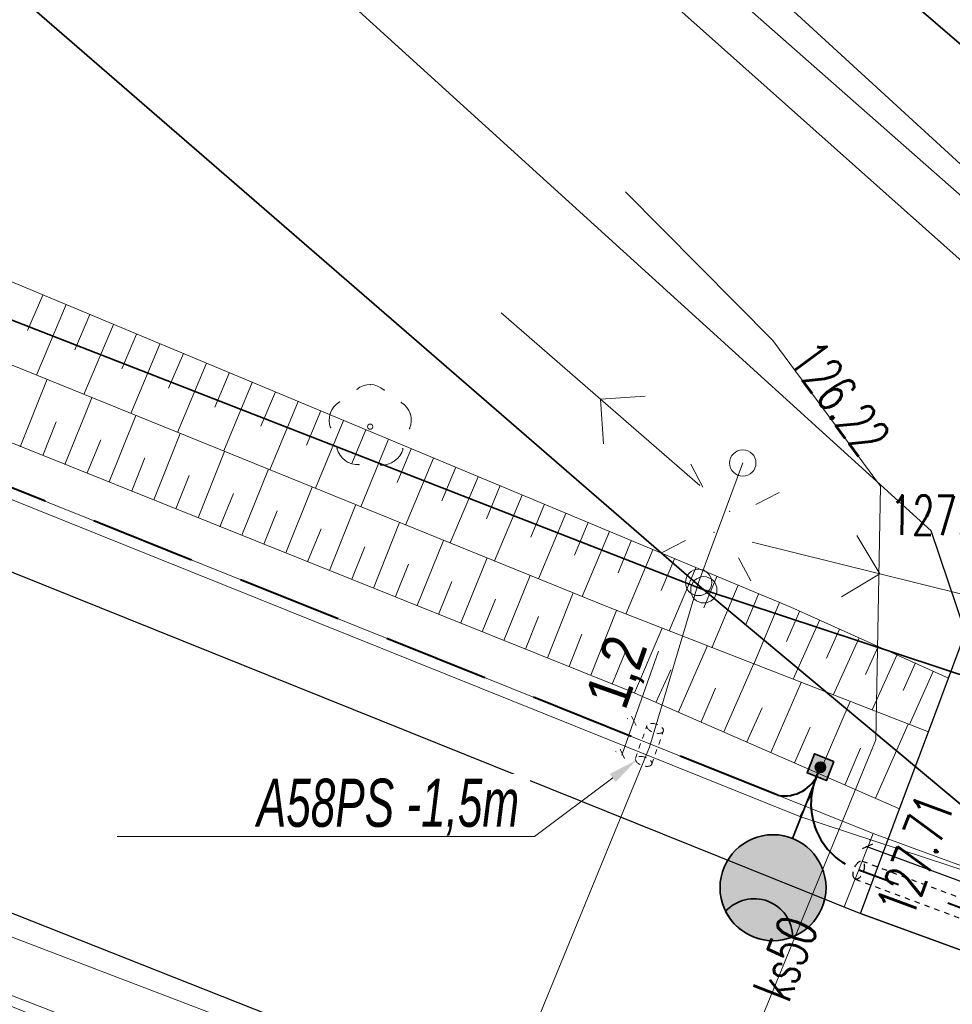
# Model space of a CAD drawing. Header units: metres. Extents: x 0 to 6497944, y 0 to 5963356.
# Tile 104 of 197: x 6497103 to 6497121, y 5963072 to 5963090. Entities that reach past the tile are written whole.
import ezdxf
from ezdxf import colors
from ezdxf.entities.mleader import LeaderData, LeaderLine
from ezdxf.math import Vec2, Vec3

# ---------------------------------------------------------------- set-up
doc = ezdxf.new("R2010")
doc.units = ezdxf.units.M
doc.header["$MEASUREMENT"] = 0
for name, pattern in [('DASHED', [19.05, 12.7, -6.35]), ('HIDDEN', [0.375, 0.25, -0.125]), ('L_0_04', [1.5, 1, -0.5])]:
    doc.linetypes.add(name, pattern=pattern)
doc.layers.get('0').update_dxf_attribs({"color": 8, "linetype": 'CONTINUOUS', "lineweight": 13})
doc.layers.get('DEFPOINTS').update_dxf_attribs({"linetype": 'CONTINUOUS', "lineweight": 0, "true_color": 0xffffff})
for name, color, linetype, lineweight in [('000_INNE__NIEZYDENTYFIKOWANE_', 8, 'CONTINUOUS', 13), ('217_GRANICA_KONTURU_KLASYFIKCYJNEGO', 8, 'CONTINUOUS', 13), ('218_GRANICA_UzYTKU', 8, 'CONTINUOUS', 13), ('219_LINIA_GRANICY', 3, 'CONTINUOUS', 35), ('312_BUDYNEK__POWIERZCHNIA_', 8, 'CONTINUOUS', 30), ('drzewo_lisciaste__punkt_', 8, 'CONTINUOUS', 13), ('E_proj_opisy_ośw.', 7, 'CONTINUOUS', 13), ('E_proj_osłona r.', 140, 'L_0_04', 30), ('E_proj_osłona r. dz._obw. 200', 204, 'L_0_04', 20), ('E_proj_osłona r. dz._opis_obw. 100', 204, 'CONTINUOUS', 9), ('E_proj_ośw_latarnia', 1, 'CONTINUOUS', 35), ('E_proj_ośw_linia_obw. 200', 1, 'L_0_04', 40), ('JEZDNIA__POWIERZCHNIA_', 8, 'CONTINUOUS', 25), ('KIERUNEK_LINI_NAPOWIETRZNEJ', 1, 'CONTINUOUS', 13), ('latarnia_na_slupie_lub_maszcie__punkt_', 1, 'CONTINUOUS', 13), ('PRZEWoD_ELEKTROENERGETYCZNY__LINIA_', 1, 'CONTINUOUS', 13), ('PRZEWoD_KANALIZACYJNY__LINIA_', 36, 'CONTINUOUS', 13), ('PRZEWoD_KANALIZACYJNY__LINIA__ATR1', 36, 'CONTINUOUS', 13), ('PRZEWoD_TELEKOMUNIKACYJNY__LINIA_', 30, 'CONTINUOUS', 13), ('PUNKT_O_OKREsLONEJ_WYSOKOsCI__SIEc_KANALIZACYJNA__ATR2', 36, 'CONTINUOUS', 13), ('PUNKT_WYSOKOsCIOWY_NATURALNY_ATR2', 8, 'CONTINUOUS', 13), ('PUNKT_WYSOKOsCIOWY_SZTUCZNY_ATR2', 8, 'CONTINUOUS', 13), ('RURA_OCHRONNA___PRZEWoD_ELEKTROENERGETYCZNY__LINIA_', 1, 'CONTINUOUS', 13), ('SKARPA_NIEUMOCNIONA__POWIERZCHNIA_', 8, 'CONTINUOUS', 13), ('SlUP_laCZONY__LINIA_', 1, 'CONTINUOUS', 13), ('slup_laczony__linia____symbol', 1, 'CONTINUOUS', 13)]:
    doc.layers.add(name, color=color, linetype=linetype, lineweight=lineweight)
doc.layers.add('E_pomocnicza', color=3, linetype='CONTINUOUS', lineweight=13, plot=False)
doc.styles.add('Annotative', font='simplex.shx')
doc.styles.add('Narrow', font='ARIALN.TTF', dxfattribs={"height": 2})
doc.styles.get("Standard").update_dxf_attribs({"font": 'simplex.shx'})
doc.dimstyles.new('wymiary', dxfattribs={"dimtxt": 0.65, "dimasz": 0.25, "dimexe": 0.25, "dimexo": 1, "dimgap": 0.1, "dimtad": 1, "dimzin": 1, "dimtxsty": 'Annotative', "dimblk": 'OBLIQUE', "dimcen": 0.0025, "dimdle": 0.05, "dimadec": 0, "dimazin": 0, "dimtfac": 1, "dimtmove": 0, "dimatfit": 3, "dimldrblk": 'NONE', "dimfxl": 1, "dimarcsym": 0})

# ---------------------------------------------------------------- blocks, each defined once
blk = doc.blocks.new('PNN')
at = {"color": 0, "linetype": 'Continuous', "lineweight": 18, "flags": 128}
for points in [[(5.3, -1.2), (6.5, 0), (5.3, 1.2)], [(1.5, 0), (11.5, 0)]]:
    blk.add_lwpolyline(points, dxfattribs=at)
blk = doc.blocks.new('GRT')
at = {"color": 0, "linetype": 'Continuous', "lineweight": 18}
blk.add_circle((0, 0), 0.5, dxfattribs=at)
blk = doc.blocks.new('A$C5E955987')
at = {"layer": 'E_proj_ośw_latarnia', "true_color": 0xffffff}
h = blk.add_hatch(color=7, dxfattribs=at)
h.dxf.hatch_style = 1
h.paths.add_polyline_path([(3.223, 1.824, 1), (3.408, 1.892, 1)], flags=0)
h.paths.add_polyline_path([(3.2, 1.606), (3.567, 1.742), (3.431, 2.111), (3.064, 1.976)])
h.paths.add_polyline_path([(3.223, 1.824, -1), (3.408, 1.892, -1)], flags=16)
h.paths.add_polyline_path([(0.071, 1.38, -0.683546), (0.557, 0.106, 0.679532), (1.952, 1.355, 0.687575)])
h = blk.add_hatch(color=7, dxfattribs=at)
h.dxf.hatch_style = 1
h.paths.add_polyline_path([(3.223, 1.824, 1), (3.408, 1.892, 1)])
at = {"layer": 'E_proj_ośw_latarnia'}
blk.add_hatch(color=256, dxfattribs=at).paths.add_polyline_path([(0.071, 1.38, 0.389707), (0.557, 0.106), (0.557, 0.106, 0.683546)])
blk.add_lwpolyline([(3.567, 1.742), (3.2, 1.606), (3.064, 1.976), (3.431, 2.111)], close=True, dxfattribs=at)
at = {"layer": 'E_proj_ośw_latarnia', "flags": 128}
blk.add_lwpolyline([(3.132, 1.791), (1.952, 1.355)], dxfattribs=at)
at = {"layer": 'E_proj_ośw_latarnia'}
blk.add_lwpolyline([(0.071, 1.38, 0.389707), (0.557, 0.106), (0.557, 0.106, 0.683546)], format="xyb", close=True, dxfattribs=at)
for centre, radius in [((1.007, 1.007), 1.007), ((3.315, 1.858), 0.0984)]:
    blk.add_circle(centre, radius, dxfattribs=at)
blk = doc.blocks.new('_Oblique')
at = {"color": 0, "linetype": 'ByBlock', "lineweight": -2}
blk.add_line((-0.5, -0.5), (0.5, 0.5), dxfattribs=at)
blk = doc.blocks.new('*D33')
at = {"layer": 'DEFPOINTS', "color": 0, "transparency": 16777216}
for p in [(0, 0), (27.341, -14.339), (26.96, -15.023)]:
    blk.add_point(p, dxfattribs=at)
at = {"layer": 'E_pomocnicza', "color": 0, "lineweight": -2, "transparency": 16777216}
for p, q in [((0.337, 0.708), (27.385, -14.363)), ((0.487, 0.874), (0.503, 0.902)), ((27.447, -14.149), (27.463, -14.12))]:
    blk.add_line(p, q, dxfattribs=at)
at = {"layer": 'E_pomocnicza', "color": 0, "lineweight": -2, "transparency": 16777216, "xscale": 0.25, "yscale": 0.25, "zscale": 0.25}
for p, rotation in [((0.381, 0.684), 150.8726543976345), ((27.341, -14.339), 330.8726543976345)]:
    blk.add_blockref('_Oblique', p, dxfattribs=dict(at, rotation=rotation))
at = {"layer": 'E_pomocnicza', "color": 0, "linetype": 'Continuous', "lineweight": 0, "transparency": 16777216, "insert": (14.349, -5.952), "char_height": 2, "attachment_point": 5, "rotation": 330.8727, "style": 'Narrow'}
blk.add_mtext('{\\H0.75x;30,9}', dxfattribs=at)
blk = doc.blocks.new('_None')
blk = doc.blocks.new('*D63')
at = {"layer": 'DEFPOINTS', "color": 0, "transparency": 16777216}
for p in [(0, 0), (1.418, 0.259), (1.118, -0.464)]:
    blk.add_point(p, dxfattribs=at)
at = {"layer": 'E_pomocnicza', "color": 0, "lineweight": -2, "transparency": 16777216}
for p, q in [((0.254, 0.742), (1.418, 0.259)), ((0.383, 0.924), (0.396, 0.954)), ((1.501, 0.46), (1.514, 0.49)), ((1.418, 0.259), (3.786, -0.724))]:
    blk.add_line(p, q, dxfattribs=at)
at = {"layer": 'E_pomocnicza', "color": 0, "lineweight": -2, "transparency": 16777216, "xscale": 0.25, "yscale": 0.25, "zscale": 0.25}
for p, rotation in [((0.3, 0.723), 157.4601819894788), ((1.418, 0.259), 337.4601819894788)]:
    blk.add_blockref('_Oblique', p, dxfattribs=dict(at, rotation=rotation))
at = {"layer": 'E_pomocnicza', "color": 0, "linetype": 'Continuous', "lineweight": 0, "transparency": 16777216, "insert": (3.101, 0.645), "char_height": 2, "attachment_point": 5, "rotation": 337.4602, "style": 'Narrow'}
blk.add_mtext('{\\H0.75x;1,2}', dxfattribs=at)
blk = doc.blocks.new('*U32')
at = {"linetype": 'HIDDEN', "ltscale": 0.2}
for p, q in [((0.146, 0.262), (27.106, -14.761)), ((-0.146, -0.262), (26.814, -15.285))]:
    blk.add_line(p, q, dxfattribs=at)
at = {"linetype": 'DASHED', "ltscale": 0.02}
blk.add_ellipse((0, 0), major_axis=(-0.146, -0.262), ratio=0.5, dxfattribs=at)
at = {"layer": 'E_pomocnicza', "color": 4, "lineweight": 0}
dim = blk.add_aligned_dim(p1=(0, 0), p2=(26.96, -15.023), distance=0.783, text='{\\H0.75x;<>}', dimstyle='wymiary', override={"dimtxt": 1.3, "dimtad": 2, "dimdec": 1, "dimlfac": 1, "dimrnd": 0, "dimtxsty": 'Narrow'}, dxfattribs=at)
dim.commit()
dim.dimension.update_dxf_attribs({"geometry": '*D33', "text_midpoint": (14.349, -5.952)})
blk = doc.blocks.new('*U62')
at = {"linetype": 'HIDDEN', "ltscale": 0.2}
for p, q in [((0.115, 0.277), (1.233, -0.187)), ((-0.115, -0.277), (1.003, -0.741))]:
    blk.add_line(p, q, dxfattribs=at)
at = {"linetype": 'DASHED', "ltscale": 0.02}
for centre in [(0, 0), (1.118, -0.464)]:
    blk.add_ellipse(centre, major_axis=(-0.115, -0.277), ratio=0.5, dxfattribs=at)
at = {"layer": 'E_pomocnicza', "color": 4, "lineweight": 0}
dim = blk.add_aligned_dim(p1=(0, 0), p2=(1.118, -0.464), distance=0.783, text='{\\H0.75x;<>}', dimstyle='wymiary', override={"dimtxt": 1.3, "dimtad": 2, "dimdec": 1, "dimlfac": 1, "dimrnd": 0, "dimtxsty": 'Narrow'}, dxfattribs=at)
dim.commit()
dim.dimension.update_dxf_attribs({"geometry": '*D63', "text_midpoint": (3.101, 0.645)})

msp = doc.modelspace()

# ---------------------------------------------------------------- linework, layer by layer
at = {"layer": '000_INNE__NIEZYDENTYFIKOWANE_', "flags": 128}
for points in [[(6497103.65, 5963085.21), (6497103.36, 5963084.54)], [(6497104.09, 5963085.03), (6497103.53, 5963083.69)], [(6497104.54, 5963084.84), (6497104.26, 5963084.17)], [(6497104.99, 5963084.65), (6497104.43, 5963083.32)], [(6497105.43, 5963084.47), (6497105.15, 5963083.81)], [(6497105.87, 5963084.28), (6497105.32, 5963082.96)], [(6497106.32, 5963084.1), (6497106.04, 5963083.44)], [(6497106.76, 5963083.92), (6497106.21, 5963082.6)], [(6497107.19, 5963083.73), (6497106.92, 5963083.08)], [(6497103.22, 5963082.33), (6497103.73, 5963083.61)], [(6497107.63, 5963083.55), (6497107.09, 5963082.25)], [(6497108.07, 5963083.37), (6497107.79, 5963082.72)], [(6497104.07, 5963081.99), (6497104.58, 5963083.26)], [(6497108.5, 5963083.19), (6497107.96, 5963081.89)], [(6497108.93, 5963083.01), (6497108.66, 5963082.36)], [(6497103.65, 5963082.16), (6497103.9, 5963082.8)], [(6497104.91, 5963081.66), (6497105.42, 5963082.92)], [(6497109.36, 5963082.83), (6497108.83, 5963081.54)], [(6497109.79, 5963082.65), (6497109.52, 5963082.01)], [(6497104.49, 5963081.83), (6497104.75, 5963082.46)], [(6497105.76, 5963081.32), (6497106.26, 5963082.58)], [(6497110.22, 5963082.47), (6497109.69, 5963081.19)], [(6497106.6, 5963080.98), (6497107.1, 5963082.24)], [(6497110.65, 5963082.29), (6497110.38, 5963081.65)], [(6497105.34, 5963081.49), (6497105.59, 5963082.12)], [(6497111.07, 5963082.11), (6497110.54, 5963080.84)], [(6497107.43, 5963080.65), (6497107.94, 5963081.9)], [(6497111.5, 5963081.94), (6497111.23, 5963081.3)], [(6497106.18, 5963081.15), (6497106.43, 5963081.78)], [(6497111.92, 5963081.76), (6497111.39, 5963080.5)], [(6497108.27, 5963080.31), (6497108.77, 5963081.56)], [(6497112.34, 5963081.59), (6497112.08, 5963080.96)], [(6497107.01, 5963080.81), (6497107.27, 5963081.44)], [(6497112.76, 5963081.41), (6497112.23, 5963080.16)], [(6497107.85, 5963080.48), (6497108.1, 5963081.11)], [(6497109.1, 5963079.98), (6497109.6, 5963081.23)], [(6497113.18, 5963081.24), (6497112.92, 5963080.61)], [(6497113.59, 5963081.06), (6497113.07, 5963079.82)], [(6497108.68, 5963080.14), (6497108.94, 5963080.77)], [(6497109.93, 5963079.64), (6497110.43, 5963080.89)], [(6497114.01, 5963080.89), (6497113.75, 5963080.27)], [(6497110.76, 5963079.31), (6497111.26, 5963080.55)], [(6497114.42, 5963080.72), (6497113.9, 5963079.48)], [(6497109.52, 5963079.81), (6497109.77, 5963080.43)], [(6497114.83, 5963080.54), (6497114.58, 5963079.93)], [(6497115.24, 5963080.37), (6497114.73, 5963079.15)], [(6497111.59, 5963078.98), (6497112.09, 5963080.22)], [(6497115.65, 5963080.2), (6497115.4, 5963079.6)], [(6497110.35, 5963079.48), (6497110.6, 5963080.1)], [(6497116.06, 5963080.03), (6497115.55, 5963078.83)], [(6497112.41, 5963078.65), (6497112.91, 5963079.88)], [(6497116.46, 5963079.86), (6497116.21, 5963079.27)], [(6497111.17, 5963079.14), (6497111.42, 5963079.77)], [(6497116.86, 5963079.7), (6497116.36, 5963078.51)], [(6497112, 5963078.81), (6497112.25, 5963079.43)], [(6497113.24, 5963078.32), (6497113.73, 5963079.55)], [(6497117.25, 5963079.53), (6497117.01, 5963078.95)], [(6497117.65, 5963079.37), (6497117.16, 5963078.2)], [(6497112.82, 5963078.48), (6497113.07, 5963079.1)], [(6497114.06, 5963077.99), (6497114.55, 5963079.22)], [(6497118.03, 5963079.2), (6497117.78, 5963078.63)], [(6497114.89, 5963077.65), (6497115.42, 5963078.88)], [(6497118.41, 5963079.03), (6497117.91, 5963077.91)], [(6497113.65, 5963078.15), (6497113.89, 5963078.77)], [(6497118.79, 5963078.86), (6497118.54, 5963078.31)], [(6497119.16, 5963078.7), (6497118.67, 5963077.61)], [(6497115.73, 5963077.29), (6497116.28, 5963078.55)], [(6497119.52, 5963078.53), (6497119.28, 5963078)], [(6497114.47, 5963077.82), (6497114.72, 5963078.44)], [(6497119.88, 5963078.37), (6497119.41, 5963077.33)], [(6497116.59, 5963076.91), (6497117.16, 5963078.21)], [(6497120.23, 5963078.22), (6497120, 5963077.7)], [(6497115.3, 5963077.47), (6497115.58, 5963078.09)], [(6497120.57, 5963078.06), (6497120.12, 5963077.05)], [(6497116.16, 5963077.1), (6497116.43, 5963077.74)], [(6497117.48, 5963076.52), (6497118.06, 5963077.85)], [(6497117.03, 5963076.72), (6497117.32, 5963077.37)], [(6497118.4, 5963076.12), (6497118.99, 5963077.49)], [(6497117.93, 5963076.32), (6497118.23, 5963077)], [(6497119.47, 5963075.65), (6497120.09, 5963077.06)], [(6497118.89, 5963075.9), (6497119.19, 5963076.6)]]:
    msp.add_lwpolyline(points, dxfattribs=at)
at = {"layer": '217_GRANICA_KONTURU_KLASYFIKCYJNEGO', "flags": 128}
for points in [[(6497116.21, 5963079.61), (6497063.85, 5963124.99)], [(6497049.44, 5963105.64), (6497116.21, 5963079.61)]]:
    msp.add_lwpolyline(points, dxfattribs=at)
at = {"layer": '218_GRANICA_UzYTKU', "flags": 128}
for points in [[(6497116.21, 5963079.61), (6497063.85, 5963124.99)], [(6497138.19, 5963075.29), (6497089.05, 5963117.49)], [(6497049.44, 5963105.64), (6497116.21, 5963079.61)], [(6497143.77, 5963070.5), (6497116.21, 5963079.61)], [(6497116.21, 5963079.61), (6497134.72, 5963064.15)]]:
    msp.add_lwpolyline(points, dxfattribs=at)
at = {"layer": '219_LINIA_GRANICY', "flags": 128}
for points in [[(6497070.16, 5963133.71), (6497138.19, 5963075.29)], [(6497116.21, 5963079.61), (6497063.85, 5963124.99)], [(6497116.21, 5963079.61), (6497049.44, 5963105.64)], [(6497134.72, 5963064.15), (6497116.21, 5963079.61)], [(6497143.77, 5963070.5), (6497116.21, 5963079.61)]]:
    msp.add_lwpolyline(points, dxfattribs=at)
at = {"layer": '312_BUDYNEK__POWIERZCHNIA_', "flags": 128}
msp.add_lwpolyline([(6497131.75, 5963077.93), (6497102.18, 5963105.02)], dxfattribs=at)
at = {"layer": 'DEFPOINTS', "linetype": 'Continuous'}
for points in [[(6497313.974, 5963063.795), (6497264.99, 5963053.548), (6497264.903, 5963053.964), (6497264.946, 5963053.756), (6497214.968, 5963052.274), (6497215.035, 5963053.295), (6497214.968, 5963052.274), (6497165.514, 5963059.642), (6497165.697, 5963060.518), (6497165.514, 5963059.642), (6497118.031, 5963075.305), (6497118.262, 5963075.735), (6497118.031, 5963075.305), (6497071.639, 5963093.954), (6497071.9, 5963094.537), (6497071.639, 5963093.954), (6497024.971, 5963111.9)], [(6497292.628, 5963058.63), (6497281.118, 5963056.345), (6497266.585, 5963053.942), (6497249.583, 5963052.553), (6497239.69, 5963051.969), (6497230.126, 5963051.72), (6497199.044, 5963053.85), (6497178.292, 5963057.041), (6497162.342, 5963060.811), (6497143.722, 5963066.577), (6497131.977, 5963070.387), (6497119.428, 5963074.981), (6497088.043, 5963087.571), (6497060.045, 5963098.826)], [(6497118.878, 5963073.586), (6497119.428, 5963074.981)]]:
    msp.add_lwpolyline(points, dxfattribs=at)
at = {"layer": 'drzewo_lisciaste__punkt_'}
msp.add_circle((6497109.87, 5963082.71), 0.05, dxfattribs=at)
for centre, radius, start, end in [((6497109.867, 5963083.117), 0.393, 47.4154, 130.1786), ((6497109.496, 5963082.833), 0.406, 121.1756, 201.2734), ((6497110.259, 5963082.83), 0.393, 336.6361, 59.1834), ((6497109.634, 5963082.395), 0.407, 193.6487, 273.986), ((6497110.076, 5963082.418), 0.443, 268.5158, 342.7843)]:
    msp.add_arc(centre, radius, start, end, dxfattribs=at)
for p in [(6497109.62, 5963083.42), (6497109.88, 5963083.51), (6497110.14, 5963083.41), (6497109.29, 5963083.18), (6497110.46, 5963083.17), (6497109.11, 5963082.96), (6497110.63, 5963082.95), (6497109.12, 5963082.69), (6497110.62, 5963082.67), (6497109.24, 5963082.3), (6497110.49, 5963082.29), (6497109.39, 5963082.07), (6497110.33, 5963082.06), (6497109.66, 5963081.99), (6497110.06, 5963081.99)]:
    msp.add_point(p, dxfattribs=at)
at = {"layer": 'E_proj_ośw_linia_obw. 200', "ltscale": 2, "transparency": 33554687}
msp.add_lwpolyline([(6497178.292, 5963057.041), (6497166.158, 5963059.909, -0.454455), (6497165.756, 5963060.719, -0.402721), (6497165.082, 5963060.164), (6497162.342, 5963060.811), (6497150.8, 5963063.343), (6497136.783, 5963067.74), (6497119.153, 5963074.283, -0.458005), (6497118.39, 5963076.146, -0.363483), (6497117.614, 5963075.706), (6497088.043, 5963087.571), (6497072.228, 5963093.928, -0.356557), (6497071.974, 5963094.78, -0.396812), (6497071.239, 5963094.326), (6497060.045, 5963098.826)], format="xyb", dxfattribs=at)
at = {"layer": 'JEZDNIA__POWIERZCHNIA_', "flags": 128}
for points in [[(6497070.71, 5963129.98), (6497108.5, 5963097.09), (6497122.91, 5963084.25), (6497129.28, 5963078.13), (6497131.58, 5963068.94), (6497119.19, 5963073.46), (6497119.93, 5963075.45), (6497120.48, 5963076.91), (6497120.86, 5963077.93), (6497121.18, 5963078.8), (6497120.53, 5963080.73), (6497105.66, 5963094.24), (6497067.87, 5963127)], [(6497048.07, 5963102.09), (6497070.92, 5963092.77), (6497095.6, 5963082.95), (6497119.19, 5963073.46), (6497131.58, 5963068.94), (6497141.08, 5963065.86), (6497145.57, 5963064.4), (6497156.55, 5963061.01), (6497162.05, 5963059.34), (6497178, 5963055.57), (6497193.41, 5963053.28), (6497198.87, 5963052.36), (6497206.8, 5963051.76), (6497226.49, 5963050.49), (6497230.12, 5963050.22), (6497239.75, 5963050.47), (6497249.72, 5963051.06), (6497266.74, 5963052.45), (6497276.78, 5963054.1), (6497286, 5963055.64)], [(6497289.33, 5963050.32), (6497270.38, 5963046.97), (6497250.99, 5963045.15), (6497245.86, 5963044.71), (6497237.57, 5963044.4), (6497215.35, 5963045.11), (6497200.71, 5963045.93), (6497198.88, 5963046.11), (6497193.66, 5963047.24), (6497188.36, 5963047.84), (6497177.41, 5963049.74), (6497166.43, 5963052.2), (6497149.52, 5963057.11), (6497145.48, 5963058.34), (6497137.02, 5963060.88), (6497131.49, 5963062.52), (6497115.75, 5963068.44), (6497092.95, 5963077.46), (6497075.74, 5963084.32), (6497062.13, 5963090.14)]]:
    msp.add_lwpolyline(points, dxfattribs=at)
at = {"layer": 'KIERUNEK_LINI_NAPOWIETRZNEJ'}
for p in [(6497116.7, 5963081.1), (6497116.4, 5963080.7)]:
    msp.add_point(p, dxfattribs=at)
at = {"layer": 'latarnia_na_slupie_lub_maszcie__punkt_', "flags": 128}
for points in [[(6497116.19, 5963081.56), (6497115.96, 5963082)], [(6497117.2, 5963081.23), (6497117.64, 5963081.46)], [(6497115.86, 5963080.55), (6497115.42, 5963080.32)], [(6497116.87, 5963080.22), (6497117.1, 5963079.78)]]:
    msp.add_lwpolyline(points, dxfattribs=at)
at = {"layer": 'PRZEWoD_ELEKTROENERGETYCZNY__LINIA_', "flags": 128}
msp.add_lwpolyline([(6497039.42, 5963095.65), (6497039.62, 5963096.12), (6497041.59, 5963095.34), (6497055.29, 5963089.92), (6497056.14, 5963090.45), (6497063.18, 5963087.69), (6497071.07, 5963084.61), (6497079.47, 5963081.34), (6497088.42, 5963077.68), (6497096.88, 5963074.19), (6497111.72, 5963068.19), (6497115.18, 5963076.62), (6497116.11, 5963079.75)], dxfattribs=at)
at = {"layer": 'PRZEWoD_KANALIZACYJNY__LINIA_', "flags": 128}
msp.add_lwpolyline([(6497115.01, 5963065.87), (6497119.48, 5963076.76), (6497119.57, 5963081.58), (6497117.52, 5963084.35), (6497114.72, 5963087.17)], dxfattribs=at)
at = {"layer": 'PRZEWoD_TELEKOMUNIKACYJNY__LINIA_', "flags": 128}
for points in [[(6496774.9, 5963201.17), (6496800.16, 5963191.52), (6496821.21, 5963183.45), (6496844.18, 5963174.49), (6496883.32, 5963159.12), (6496886.75, 5963159.1), (6496905.28, 5963150.99), (6497034.08, 5963099.85), (6497081.01, 5963081.42), (6497114.42, 5963068.68), (6497140.82, 5963058.78), (6497145.99, 5963055.02), (6497153.66, 5963050.85), (6497172.46, 5963043.32), (6497202.19, 5963037.61), (6497238.33, 5963036.41), (6497238.76, 5963032.02), (6497245.27, 5963032.35), (6497261.71, 5963034.62), (6497300.12, 5963040.13)], [(6497140.82, 5963058.78), (6497139.15, 5963067.83), (6497139.14, 5963071.15), (6497122.55, 5963085.82), (6497097.33, 5963108.03), (6497049.76, 5963146.92), (6497045.83, 5963142.26), (6497034.18, 5963152.11), (6497023.98, 5963161), (6497012.69, 5963171.33)]]:
    msp.add_lwpolyline(points, dxfattribs=at)
at = {"layer": 'RURA_OCHRONNA___PRZEWoD_ELEKTROENERGETYCZNY__LINIA_', "flags": 128}
msp.add_lwpolyline([(6497115.18, 5963076.62), (6497111.72, 5963068.19)], dxfattribs=at)
at = {"layer": 'SKARPA_NIEUMOCNIONA__POWIERZCHNIA_', "flags": 128}
for points in [[(6497049.38, 5963103.55), (6497050.56, 5963105.73), (6497056.77, 5963103.22), (6497072.43, 5963096.61), (6497085.47, 5963091.03), (6497097.24, 5963086.24), (6497114.4, 5963079.28), (6497120.48, 5963076.91), (6497119.93, 5963075.45), (6497114.8, 5963077.69), (6497101.49, 5963083.03), (6497079.8, 5963091.58), (6497062.93, 5963098.18)], [(6497060.84, 5963088.42), (6497072.74, 5963083.61), (6497088.65, 5963077.35), (6497098.77, 5963073.56), (6497112.53, 5963068.23), (6497124.77, 5963063.33), (6497132.37, 5963060.24), (6497143.86, 5963056.87), (6497145.46, 5963056.55), (6497146.95, 5963056.05), (6497154.85, 5963053.74), (6497162.62, 5963051.26)], [(6497114.4, 5963079.28), (6497097.24, 5963086.24)], [(6497102.1, 5963085.86), (6497117.86, 5963079.28)], [(6497120.48, 5963076.91), (6497114.4, 5963079.28)], [(6497117.86, 5963079.28), (6497120.86, 5963077.93)], [(6497120.86, 5963077.93), (6497120.48, 5963076.91)]]:
    msp.add_lwpolyline(points, dxfattribs=at)
at = {"layer": 'SlUP_laCZONY__LINIA_', "flags": 128}
msp.add_lwpolyline([(6497116.95, 5963082.02), (6497116.11, 5963079.75)], dxfattribs=at)
msp.add_lwpolyline([(6497116.95, 5963082.02), (6497116.11, 5963079.75)], dxfattribs=at)
at = {"layer": 'slup_laczony__linia____symbol'}
for centre in [(6497116.95, 5963082.02), (6497116.11, 5963079.75)]:
    msp.add_circle(centre, 0.25, dxfattribs=at)

# ---------------------------------------------------------------- block references
at = {"xscale": 0.5, "yscale": 0.5, "zscale": 0.5}
msp.add_blockref('GRT', (6497116.21, 5963079.61), dxfattribs=at)
at = {"layer": 'E_proj_osłona r.', "xscale": 0.6096, "yscale": 0.6096, "zscale": 0.6096, "rotation": 8.69802367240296}
msp.add_blockref('*U32', (6497119.153, 5963074.283), dxfattribs=at)
at = {"layer": 'E_proj_osłona r. dz._obw. 200', "xscale": 0.54864, "yscale": 0.54864, "zscale": 0.54864, "rotation": 93.20070666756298}
msp.add_blockref('*U62', (6497115.065, 5963076.35), dxfattribs=at)
at = {"layer": 'E_proj_ośw_latarnia', "rotation": 48.26325779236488}
msp.add_blockref('A$C5E955987', (6497117.606, 5963072.528), dxfattribs=at)
at = {"layer": 'KIERUNEK_LINI_NAPOWIETRZNEJ', "xscale": 0.5, "yscale": 0.5, "zscale": 0.5}
for p, rotation in [((6497116.7, 5963081.1), 139), ((6497116.4, 5963080.7), 346)]:
    msp.add_blockref('PNN', p, dxfattribs=dict(at, rotation=rotation))

# ---------------------------------------------------------------- texts
at = {"layer": 'PRZEWoD_KANALIZACYJNY__LINIA__ATR1', "width": 0.66}
msp.add_text('ks50', height=0.75, rotation=68.5, dxfattribs=at).set_placement((6497117.82, 5963071.74))
at = {"layer": 'PUNKT_O_OKREsLONEJ_WYSOKOsCI__SIEc_KANALIZACYJNA__ATR2', "width": 0.66}
msp.add_text('126.22', height=0.75, rotation=306.5, dxfattribs=at).set_placement((6497117.8, 5963083.97))
at = {"layer": 'PUNKT_WYSOKOsCIOWY_NATURALNY_ATR2', "width": 0.66}
msp.add_text('127.9', height=0.75, rotation=359.2, dxfattribs=at).set_placement((6497119.74, 5963080.66))
at = {"layer": 'PUNKT_WYSOKOsCIOWY_SZTUCZNY_ATR2', "width": 0.66}
msp.add_text('127.71', height=0.75, rotation=69.6, dxfattribs=at).set_placement((6497120.17, 5963073.34))

# ---------------------------------------------------------------- next in the draw order: leaders
at = {"layer": 'E_proj_osłona r. dz._opis_obw. 100'}
ml = msp.add_multileader_mtext('Standard', dxfattribs=at)
ml.set_content('\\fArial Narrow|b0|i1|c238|p34;\\W0.8;A58PS -1,5m ', color=256, style='Narrow')
ml.set_leader_properties(color=256, linetype='CONTINUOUS', lineweight=-1)
ml.build(insert=Vec2(0, 0))
ml.multileader.update_dxf_attribs({"has_dogleg": 0, "text_left_attachment_type": 6, "text_right_attachment_type": 6, "dogleg_length": 0.274, "arrow_head_size": 0.572})
ctx = ml.context
ctx.base_point, ctx.char_height, ctx.arrow_head_size, ctx.landing_gap_size, ctx.plane_origin = Vec3(6497107.424, 5963074.922), 0.9144, 0.572, 0.3, Vec3(6497132.673, 5963077.736)
ctx.left_attachment, ctx.right_attachment, ctx.text_align_type = 6, 6, 1
notes = []
notes.append((ctx, [(0, (1, 1, 0), (6497113.269, 5963074.922), (-1, 0), 0.274, [(0, [(6497114.937, 5963076.38)], 0, [])])]))
ctx.mtext.insert, ctx.mtext.alignment, ctx.mtext.line_spacing_factor, ctx.mtext.line_spacing_style = Vec3(6497110.209, 5963076.021), 2, 0.9, 2
ctx.mtext.has_bg_fill, ctx.mtext.bg_color, ctx.mtext.bg_scale_factor, ctx.mtext.bg_transparency, ctx.mtext.use_window_bg_color = 1, -1073741824, 1.1, 0, 1
for ctx, leaders in notes:
    for number, flags, end, landing, length, lines in leaders:
        leader = LeaderData()
        leader.index, (leader.has_last_leader_line, leader.has_dogleg_vector, leader.attachment_direction) = number, flags
        leader.last_leader_point, leader.dogleg_vector, leader.dogleg_length = Vec3(end), Vec3(landing), length
        for number, points, colour, breaks in lines:
            line = LeaderLine()
            line.index, line.vertices, line.color, line.breaks = number, Vec3.list(points), colors.encode_raw_color(colour), breaks
            leader.lines.append(line)
        ctx.leaders.append(leader)

# ---------------------------------------------------------------- next in the draw order: leaders
at = {"layer": 'E_proj_opisy_ośw.', "color": 10}
ml = msp.add_multileader_mtext('Standard', dxfattribs=at)
ml.set_content('\\A1;LT 103', color=10, style='Narrow')
ml.set_leader_properties(color=256)
ml.set_arrow_properties(name='NONE')
ml.build(insert=Vec2(0, 0))
ml.multileader.update_dxf_attribs({"leader_type": 0, "has_dogleg": 0, "has_text_frame": 1, "text_left_attachment_type": 3, "dogleg_length": 0.36, "arrow_head_size": 0, "scale": 0.7})
ctx = ml.context
ctx.base_point, ctx.scale, ctx.char_height, ctx.arrow_head_size, ctx.landing_gap_size, ctx.plane_origin = Vec3(6497355.042, 5963083.031), 0.7, 1.2, 0, 0.42, Vec3(6498205.751, 5962979.538)
ctx.left_attachment = 3
notes = []
notes.append((ctx, [(0, (0, 0, 0), (0, 0), (1, 0), 1, [])]))
ctx.mtext.insert, ctx.mtext.line_spacing_factor, ctx.mtext.flow_direction = Vec3(6497355.462, 5963083.646), 0.266667, 5
ctx.mtext.has_bg_fill, ctx.mtext.bg_color, ctx.mtext.bg_scale_factor, ctx.mtext.bg_transparency, ctx.mtext.use_window_bg_color = 1, -1073741824, 1.5, 0, 1
for ctx, leaders in notes:
    for number, flags, end, landing, length, lines in leaders:
        leader = LeaderData()
        leader.index, (leader.has_last_leader_line, leader.has_dogleg_vector, leader.attachment_direction) = number, flags
        leader.last_leader_point, leader.dogleg_vector, leader.dogleg_length = Vec3(end), Vec3(landing), length
        for number, points, colour, breaks in lines:
            line = LeaderLine()
            line.index, line.vertices, line.color, line.breaks = number, Vec3.list(points), colors.encode_raw_color(colour), breaks
            leader.lines.append(line)
        ctx.leaders.append(leader)

# ---------------------------------------------------------------- next in the draw order: leaders
ml = msp.add_multileader_mtext('Standard', dxfattribs=at)
ml.set_content('\\A1;LT 104', color=10, style='Narrow')
ml.set_leader_properties(color=256)
ml.set_arrow_properties(name='NONE')
ml.build(insert=Vec2(0, 0))
ml.multileader.update_dxf_attribs({"leader_type": 0, "has_dogleg": 0, "has_text_frame": 1, "text_left_attachment_type": 3, "dogleg_length": 0.36, "arrow_head_size": 0, "scale": 0.7})
ctx = ml.context
ctx.base_point, ctx.scale, ctx.char_height, ctx.arrow_head_size, ctx.landing_gap_size, ctx.plane_origin = Vec3(6497402.169, 5963099.524), 0.7, 1.2, 0, 0.42, Vec3(6498252.368, 5962996.294)
ctx.left_attachment = 3
notes = []
notes.append((ctx, [(0, (0, 0, 0), (0, 0), (1, 0), 1, [])]))
ctx.mtext.insert, ctx.mtext.line_spacing_factor, ctx.mtext.flow_direction = Vec3(6497402.589, 5963100.139), 0.266667, 5
ctx.mtext.has_bg_fill, ctx.mtext.bg_color, ctx.mtext.bg_scale_factor, ctx.mtext.bg_transparency, ctx.mtext.use_window_bg_color = 1, -1073741824, 1.5, 0, 1
for ctx, leaders in notes:
    for number, flags, end, landing, length, lines in leaders:
        leader = LeaderData()
        leader.index, (leader.has_last_leader_line, leader.has_dogleg_vector, leader.attachment_direction) = number, flags
        leader.last_leader_point, leader.dogleg_vector, leader.dogleg_length = Vec3(end), Vec3(landing), length
        for number, points, colour, breaks in lines:
            line = LeaderLine()
            line.index, line.vertices, line.color, line.breaks = number, Vec3.list(points), colors.encode_raw_color(colour), breaks
            leader.lines.append(line)
        ctx.leaders.append(leader)

# ---------------------------------------------------------------- next in the draw order: leaders
ml = msp.add_multileader_mtext('Standard', dxfattribs=at)
ml.set_content('\\A1;LT 105', color=10, style='Narrow')
ml.set_leader_properties(color=256)
ml.set_arrow_properties(name='NONE')
ml.build(insert=Vec2(0, 0))
ml.multileader.update_dxf_attribs({"leader_type": 0, "has_dogleg": 0, "has_text_frame": 1, "text_left_attachment_type": 3, "dogleg_length": 0.36, "arrow_head_size": 0, "scale": 0.7})
ctx = ml.context
ctx.base_point, ctx.scale, ctx.char_height, ctx.arrow_head_size, ctx.landing_gap_size, ctx.plane_origin = Vec3(6497449.294, 5963117.11), 0.7, 1.2, 0, 0.42, Vec3(6498299.656, 5963013.346)
ctx.left_attachment = 3
notes = []
notes.append((ctx, [(0, (0, 0, 0), (0, 0), (1, 0), 1, [])]))
ctx.mtext.insert, ctx.mtext.line_spacing_factor, ctx.mtext.flow_direction = Vec3(6497449.714, 5963117.725), 0.266667, 5
ctx.mtext.has_bg_fill, ctx.mtext.bg_color, ctx.mtext.bg_scale_factor, ctx.mtext.bg_transparency, ctx.mtext.use_window_bg_color = 1, -1073741824, 1.5, 0, 1
for ctx, leaders in notes:
    for number, flags, end, landing, length, lines in leaders:
        leader = LeaderData()
        leader.index, (leader.has_last_leader_line, leader.has_dogleg_vector, leader.attachment_direction) = number, flags
        leader.last_leader_point, leader.dogleg_vector, leader.dogleg_length = Vec3(end), Vec3(landing), length
        for number, points, colour, breaks in lines:
            line = LeaderLine()
            line.index, line.vertices, line.color, line.breaks = number, Vec3.list(points), colors.encode_raw_color(colour), breaks
            leader.lines.append(line)
        ctx.leaders.append(leader)

# ---------------------------------------------------------------- next in the draw order: leaders
ml = msp.add_multileader_mtext('Standard', dxfattribs=at)
ml.set_content('\\A1;LT 106', color=10, style='Narrow')
ml.set_leader_properties(color=256)
ml.set_arrow_properties(name='NONE')
ml.build(insert=Vec2(0, 0))
ml.multileader.update_dxf_attribs({"leader_type": 0, "has_dogleg": 0, "has_text_frame": 1, "text_left_attachment_type": 3, "dogleg_length": 0.36, "arrow_head_size": 0, "scale": 0.7})
ctx = ml.context
ctx.base_point, ctx.scale, ctx.char_height, ctx.arrow_head_size, ctx.landing_gap_size, ctx.plane_origin = Vec3(6497496.217, 5963133.926), 0.7, 1.2, 0, 0.42, Vec3(6498346.9, 5963029.932)
ctx.left_attachment = 3
notes = []
notes.append((ctx, [(0, (0, 0, 0), (0, 0), (1, 0), 1, [])]))
ctx.mtext.insert, ctx.mtext.line_spacing_factor, ctx.mtext.flow_direction = Vec3(6497496.637, 5963134.541), 0.266667, 5
ctx.mtext.has_bg_fill, ctx.mtext.bg_color, ctx.mtext.bg_scale_factor, ctx.mtext.bg_transparency, ctx.mtext.use_window_bg_color = 1, -1073741824, 1.5, 0, 1
for ctx, leaders in notes:
    for number, flags, end, landing, length, lines in leaders:
        leader = LeaderData()
        leader.index, (leader.has_last_leader_line, leader.has_dogleg_vector, leader.attachment_direction) = number, flags
        leader.last_leader_point, leader.dogleg_vector, leader.dogleg_length = Vec3(end), Vec3(landing), length
        for number, points, colour, breaks in lines:
            line = LeaderLine()
            line.index, line.vertices, line.color, line.breaks = number, Vec3.list(points), colors.encode_raw_color(colour), breaks
            leader.lines.append(line)
        ctx.leaders.append(leader)

# ---------------------------------------------------------------- next in the draw order: leaders
ml = msp.add_multileader_mtext('Standard', dxfattribs=at)
ml.set_content('\\A1;LT 107', color=10, style='Narrow')
ml.set_leader_properties(color=256)
ml.set_arrow_properties(name='NONE')
ml.build(insert=Vec2(0, 0))
ml.multileader.update_dxf_attribs({"leader_type": 0, "has_dogleg": 0, "has_text_frame": 1, "text_left_attachment_type": 3, "dogleg_length": 0.36, "arrow_head_size": 0, "scale": 0.7})
ctx = ml.context
ctx.base_point, ctx.scale, ctx.char_height, ctx.arrow_head_size, ctx.landing_gap_size, ctx.plane_origin = Vec3(6497543.374, 5963150.847), 0.7, 1.2, 0, 0.42, Vec3(6498393.784, 5963047.096)
ctx.left_attachment = 3
notes = []
notes.append((ctx, [(0, (0, 0, 0), (0, 0), (1, 0), 1, [])]))
ctx.mtext.insert, ctx.mtext.line_spacing_factor, ctx.mtext.flow_direction = Vec3(6497543.794, 5963151.462), 0.266667, 5
ctx.mtext.has_bg_fill, ctx.mtext.bg_color, ctx.mtext.bg_scale_factor, ctx.mtext.bg_transparency, ctx.mtext.use_window_bg_color = 1, -1073741824, 1.5, 0, 1
for ctx, leaders in notes:
    for number, flags, end, landing, length, lines in leaders:
        leader = LeaderData()
        leader.index, (leader.has_last_leader_line, leader.has_dogleg_vector, leader.attachment_direction) = number, flags
        leader.last_leader_point, leader.dogleg_vector, leader.dogleg_length = Vec3(end), Vec3(landing), length
        for number, points, colour, breaks in lines:
            line = LeaderLine()
            line.index, line.vertices, line.color, line.breaks = number, Vec3.list(points), colors.encode_raw_color(colour), breaks
            leader.lines.append(line)
        ctx.leaders.append(leader)

# ---------------------------------------------------------------- next in the draw order: leaders
ml = msp.add_multileader_mtext('Standard', dxfattribs=at)
ml.set_content('\\A1;LT 108', color=10, style='Narrow')
ml.set_leader_properties(color=256)
ml.set_arrow_properties(name='NONE')
ml.build(insert=Vec2(0, 0))
ml.multileader.update_dxf_attribs({"leader_type": 0, "has_dogleg": 0, "has_text_frame": 1, "text_left_attachment_type": 3, "dogleg_length": 0.36, "arrow_head_size": 0, "scale": 0.7})
ctx = ml.context
ctx.base_point, ctx.scale, ctx.char_height, ctx.arrow_head_size, ctx.landing_gap_size, ctx.plane_origin = Vec3(6497590.207, 5963168.082), 0.7, 1.2, 0, 0.42, Vec3(6498440.769, 5963064.192)
ctx.left_attachment = 3
notes = []
notes.append((ctx, [(0, (0, 0, 0), (0, 0), (1, 0), 1, [])]))
ctx.mtext.insert, ctx.mtext.line_spacing_factor, ctx.mtext.flow_direction = Vec3(6497590.627, 5963168.697), 0.266667, 5
ctx.mtext.has_bg_fill, ctx.mtext.bg_color, ctx.mtext.bg_scale_factor, ctx.mtext.bg_transparency, ctx.mtext.use_window_bg_color = 1, -1073741824, 1.5, 0, 1
for ctx, leaders in notes:
    for number, flags, end, landing, length, lines in leaders:
        leader = LeaderData()
        leader.index, (leader.has_last_leader_line, leader.has_dogleg_vector, leader.attachment_direction) = number, flags
        leader.last_leader_point, leader.dogleg_vector, leader.dogleg_length = Vec3(end), Vec3(landing), length
        for number, points, colour, breaks in lines:
            line = LeaderLine()
            line.index, line.vertices, line.color, line.breaks = number, Vec3.list(points), colors.encode_raw_color(colour), breaks
            leader.lines.append(line)
        ctx.leaders.append(leader)

# ---------------------------------------------------------------- next in the draw order: leaders
ml = msp.add_multileader_mtext('Standard', dxfattribs=at)
ml.set_content('\\A1;LT 109', color=10, style='Narrow')
ml.set_leader_properties(color=256)
ml.set_arrow_properties(name='NONE')
ml.build(insert=Vec2(0, 0))
ml.multileader.update_dxf_attribs({"leader_type": 0, "has_dogleg": 0, "has_text_frame": 1, "text_left_attachment_type": 3, "dogleg_length": 0.36, "arrow_head_size": 0, "scale": 0.7})
ctx = ml.context
ctx.base_point, ctx.scale, ctx.char_height, ctx.arrow_head_size, ctx.landing_gap_size, ctx.plane_origin = Vec3(6497636.957, 5963185.464), 0.7, 1.2, 0, 0.42, Vec3(6498487.931, 5963080.837)
ctx.left_attachment = 3
notes = []
notes.append((ctx, [(0, (0, 0, 0), (0, 0), (1, 0), 1, [])]))
ctx.mtext.insert, ctx.mtext.line_spacing_factor, ctx.mtext.flow_direction = Vec3(6497637.377, 5963186.079), 0.266667, 5
ctx.mtext.has_bg_fill, ctx.mtext.bg_color, ctx.mtext.bg_scale_factor, ctx.mtext.bg_transparency, ctx.mtext.use_window_bg_color = 1, -1073741824, 1.5, 0, 1
for ctx, leaders in notes:
    for number, flags, end, landing, length, lines in leaders:
        leader = LeaderData()
        leader.index, (leader.has_last_leader_line, leader.has_dogleg_vector, leader.attachment_direction) = number, flags
        leader.last_leader_point, leader.dogleg_vector, leader.dogleg_length = Vec3(end), Vec3(landing), length
        for number, points, colour, breaks in lines:
            line = LeaderLine()
            line.index, line.vertices, line.color, line.breaks = number, Vec3.list(points), colors.encode_raw_color(colour), breaks
            leader.lines.append(line)
        ctx.leaders.append(leader)

# ---------------------------------------------------------------- next in the draw order: leaders
ml = msp.add_multileader_mtext('Standard', dxfattribs=at)
ml.set_content('\\A1;LT 110', color=10, style='Narrow')
ml.set_leader_properties(color=256)
ml.set_arrow_properties(name='NONE')
ml.build(insert=Vec2(0, 0))
ml.multileader.update_dxf_attribs({"leader_type": 0, "has_dogleg": 0, "has_text_frame": 1, "text_left_attachment_type": 3, "dogleg_length": 0.36, "arrow_head_size": 0, "scale": 0.7})
ctx = ml.context
ctx.base_point, ctx.scale, ctx.char_height, ctx.arrow_head_size, ctx.landing_gap_size, ctx.plane_origin = Vec3(6497684.163, 5963202.624), 0.7, 1.2, 0, 0.42, Vec3(6498534.844, 5963098.192)
ctx.left_attachment = 3
notes = []
notes.append((ctx, [(0, (0, 0, 0), (0, 0), (1, 0), 1, [])]))
ctx.mtext.insert, ctx.mtext.line_spacing_factor, ctx.mtext.flow_direction = Vec3(6497684.583, 5963203.239), 0.266667, 5
ctx.mtext.has_bg_fill, ctx.mtext.bg_color, ctx.mtext.bg_scale_factor, ctx.mtext.bg_transparency, ctx.mtext.use_window_bg_color = 1, -1073741824, 1.5, 0, 1
for ctx, leaders in notes:
    for number, flags, end, landing, length, lines in leaders:
        leader = LeaderData()
        leader.index, (leader.has_last_leader_line, leader.has_dogleg_vector, leader.attachment_direction) = number, flags
        leader.last_leader_point, leader.dogleg_vector, leader.dogleg_length = Vec3(end), Vec3(landing), length
        for number, points, colour, breaks in lines:
            line = LeaderLine()
            line.index, line.vertices, line.color, line.breaks = number, Vec3.list(points), colors.encode_raw_color(colour), breaks
            leader.lines.append(line)
        ctx.leaders.append(leader)

doc.saveas('drawing.dxf')
